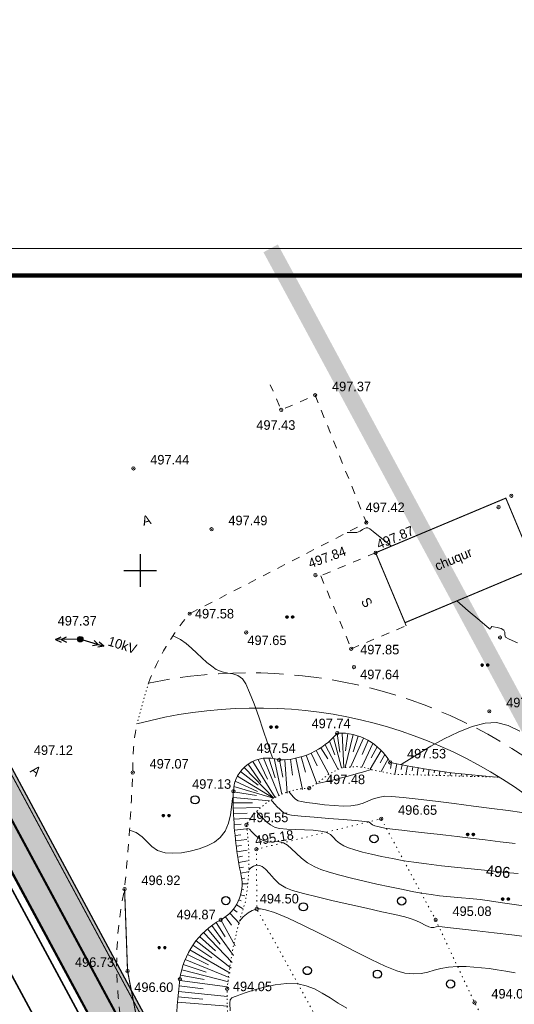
# Model space of a CAD drawing. Extents: x -516234 to 73329, y -4499813 to 47259.
# Tile 22 of 256: x 29455 to 29501, y 36997 to 37088. Entities that reach past the tile are written whole.
import ezdxf

# ---------------------------------------------------------------- set-up
doc = ezdxf.new("R2010")
doc.units = 0
doc.header["$LTSCALE"] = 0.5
doc.header["$MEASUREMENT"] = 0
doc.header["$PDMODE"] = 32
doc.header["$PDSIZE"] = 0.3
for name, pattern in [('DASHED', [0.75, 0.5, -0.25]), ('Д_ТРОТ_ТРУБА', [3, 1.5, -1.5]), ('ДОРОГИ_ГРУНТ', [7, 5, -2]), ('Контура низ откосов  Штриховая 0.1-0.5 - - - - - - -', [0.6, 0.1, -0.5]), ('РА_КОНТУРЫ', [1.5, 0, -1.5])]:
    doc.linetypes.add(name, pattern=pattern)
for name, color, linetype in [('(001) Сетка', 92, 'Continuous'), ('(002) Рамка', 7, 'Continuous'), ('(004) Точки рельефа', 7, 'Continuous'), ('(007) Здания', 7, 'Continuous'), ('(022) Возд. Линии', 7, 'Continuous'), ('(025) Дорога', 7, 'Continuous'), ('(028) Гидротехн.', 7, 'Continuous'), ('(031) Горизонтали', 42, 'Continuous'), ('(035) Откосы', 7, 'Continuous'), ('(036) Растительность', 7, 'Continuous'), ('(037) Контуры', 7, 'Continuous'), ('(038) Деревья', 7, 'Continuous'), ('(039) Земля', 7, 'Continuous'), ('108', 7, 'Continuous'), ('7_газон', 7, 'Continuous'), ('STOYANKA', 7, 'Continuous'), ('орто', 7, 'Continuous')]:
    doc.layers.add(name, color=color, linetype=linetype)
doc.layers.add('(032) Горизонтали утолщенные', color=32, linetype='Continuous', lineweight=30)
doc.layers.add('.', color=7, linetype='Continuous', lineweight=15)
doc.styles.add('BM-431', font='bm431.ttf')
doc.styles.add('D-431', font='d431.ttf')
doc.styles.add('P-131', font='p131.ttf')
doc.styles.get("Standard").update_dxf_attribs({"font": 'times.ttf'})
doc.linetypes.add('ОТКОСЫ_УКРЕП', pattern='A,0.5,["|",Standard,S=1.2,R=0,X=0,Y=-1.2],0.8,[".",Standard,S=1,R=0.1,X=0.1,Y=-1.2],0.1,["|",Standard,S=0.5,R=0,X=0,Y=-0.5],0', length=1.4)

# ---------------------------------------------------------------- blocks, each defined once
blk = doc.blocks.new('9633')
at = {"layer": '(031) Горизонтали', "color": 42, "linetype": 'Continuous', "lineweight": 0}
for points in [[(28508.945, 37005.099), (28509.286, 37005.494), (28509.735, 37005.86), (28510.111, 37006.07), (28510.381, 37006.174), (28510.523, 37006.214), (28510.622, 37006.231), (28510.867, 37006.228), (28511.341, 37006.138), (28512.149, 37005.879), (28513.391, 37005.369), (28514.821, 37004.704), (28516.37, 37003.939), (28517.964, 37003.129), (28519.531, 37002.329), (28521.001, 37001.593), (28522.301, 37000.977), (28523.359, 37000.535), (28524.103, 37000.322), (28524.908, 37000.263), (28525.588, 37000.314), (28526.196, 37000.437), (28526.782, 37000.598), (28527.4, 37000.76), (28528.1, 37000.886), (28528.936, 37000.94), (28529.708, 37000.93), (28530.432, 37000.893), (28531.132, 37000.831), (28531.836, 37000.746), (28532.568, 37000.64), (28533.355, 37000.516), (28534.223, 37000.376)], [(28522.871, 37039.464), (28521.845, 37040.3), (28521.199, 37040.808), (28520.878, 37041.043), (28520.755, 37041.12), (28520.722, 37041.132), (28520.662, 37041.138), (28520.552, 37041.133), (28520.407, 37041.088), (28520.233, 37040.984), (28520.001, 37040.831), (28519.701, 37040.72), (28519.297, 37040.706), (28518.805, 37040.708)], [(28509.791, 37009.789), (28509.979, 37009.978), (28510.232, 37010.136), (28510.413, 37010.197), (28510.507, 37010.213), (28510.6, 37010.218), (28510.778, 37010.198), (28511.024, 37010.099), (28511.33, 37009.864), (28511.707, 37009.456), (28512.114, 37008.985), (28512.593, 37008.523), (28513.185, 37008.141), (28513.803, 37007.916), (28514.795, 37007.634), (28516.066, 37007.313), (28517.517, 37006.969), (28519.052, 37006.618), (28520.574, 37006.278), (28521.985, 37005.965), (28523.19, 37005.695), (28524.089, 37005.485), (28524.588, 37005.351), (28525.1, 37005.154), (28525.566, 37004.939), (28525.969, 37004.739), (28526.293, 37004.586), (28526.522, 37004.511), (28526.764, 37004.514), (28526.962, 37004.566), (28527.212, 37004.599), (28527.537, 37004.569), (28528.291, 37004.486), (28529.389, 37004.359), (28530.745, 37004.201), (28532.277, 37004.02), (28533.9, 37003.829), (28535.529, 37003.638)], [(28534.44, 37030.588), (28533.661, 37030.951), (28533.335, 37031.128), (28533.255, 37031.344), (28533.255, 37031.57), (28533.171, 37031.775), (28532.932, 37031.905), (28532.576, 37032.01), (28532.24, 37032.075), (28532.063, 37032.087), (28531.99, 37031.969), (28531.924, 37031.863), (28531.659, 37032.075), (28530.96, 37032.662), (28529.92, 37033.541), (28528.86, 37034.439)], [(28502.837, 37031.248), (28502.919, 37031.221), (28503.527, 37030.908), (28504.045, 37030.534), (28504.547, 37030.112), (28505.032, 37029.668), (28505.501, 37029.227), (28505.954, 37028.813), (28506.391, 37028.452), (28506.814, 37028.168), (28507.365, 37027.935), (28507.867, 37027.834), (28508.333, 37027.763), (28508.778, 37027.622), (28509.218, 37027.309), (28509.508, 37026.856), (28509.872, 37026.049), (28510.28, 37024.997), (28510.707, 37023.807), (28511.125, 37022.588), (28511.505, 37021.448), (28511.822, 37020.496), (28511.985, 37020.016)], [(28509.622, 37013.563), (28509.704, 37013.6), (28509.845, 37013.514), (28510.077, 37013.285), (28510.384, 37012.985), (28510.752, 37012.685), (28511.164, 37012.455), (28511.647, 37012.348), (28512.064, 37012.37), (28512.482, 37012.392), (28512.966, 37012.287), (28513.329, 37012.071), (28513.714, 37011.737), (28514.139, 37011.326), (28514.622, 37010.882), (28515.183, 37010.446), (28515.84, 37010.063), (28516.394, 37009.841), (28517.173, 37009.592), (28518.126, 37009.325), (28519.205, 37009.048), (28520.362, 37008.771), (28521.547, 37008.501), (28522.712, 37008.248), (28523.808, 37008.021), (28524.786, 37007.827), (28525.597, 37007.676), (28526.517, 37007.525), (28527.286, 37007.422), (28527.964, 37007.35), (28528.613, 37007.296), (28529.295, 37007.241), (28530.07, 37007.172), (28531, 37007.073), (28531.87, 37006.96), (28532.854, 37006.817), (28533.909, 37006.657), (28534.992, 37006.493)], [(28523.708, 37019.452), (28523.853, 37019.527), (28524.492, 37019.919), (28525.395, 37020.474), (28526.494, 37021.123), (28527.719, 37021.794), (28529.002, 37022.417), (28530.273, 37022.922), (28531.463, 37023.239), (28532.504, 37023.296), (28533.573, 37023.032), (28534.632, 37022.512)], [(28516.025, 37017.712), (28516.377, 37017.769), (28516.944, 37017.896), (28517.586, 37018.054), (28518.289, 37018.226), (28518.897, 37018.384), (28519.636, 37018.592), (28520.432, 37018.824), (28520.998, 37018.991)], [(28498.859, 37013.429), (28499.479, 37013.206), (28500.009, 37012.825), (28500.457, 37012.381), (28500.904, 37011.944), (28501.429, 37011.583), (28502.113, 37011.37), (28502.835, 37011.32), (28503.621, 37011.365), (28504.434, 37011.497), (28505.234, 37011.709), (28505.983, 37011.994), (28506.641, 37012.344), (28507.172, 37012.751), (28507.618, 37013.354), (28507.922, 37014.085), (28508.114, 37014.845), (28508.223, 37015.537), (28508.28, 37016.062), (28508.314, 37016.322), (28508.358, 37016.486), (28508.368, 37016.522)], [(28513.471, 37016.977), (28513.706, 37016.681), (28513.901, 37016.449), (28514.045, 37016.315), (28514.16, 37016.208), (28514.323, 37016.118), (28514.583, 37016.059), (28515.126, 37015.969), (28515.866, 37015.865), (28516.722, 37015.765), (28517.609, 37015.687), (28518.444, 37015.649), (28519.144, 37015.668), (28519.766, 37015.768), (28520.266, 37015.924), (28520.704, 37016.107), (28521.143, 37016.289), (28521.642, 37016.442), (28522.264, 37016.536), (28522.891, 37016.522), (28523.939, 37016.432), (28525.31, 37016.281), (28526.905, 37016.087), (28528.628, 37015.867), (28530.38, 37015.639), (28532.063, 37015.418), (28533.58, 37015.222), (28534.831, 37015.068)], [(28511.832, 37016.222), (28511.945, 37016.097), (28512.18, 37015.807), (28512.406, 37015.575), (28512.64, 37015.363), (28512.817, 37015.185), (28513.005, 37015.032), (28513.27, 37014.897), (28513.71, 37014.82), (28514.6, 37014.725), (28515.787, 37014.618), (28517.117, 37014.509), (28518.434, 37014.405), (28519.586, 37014.312), (28520.418, 37014.24), (28520.777, 37014.196), (28520.915, 37014.109), (28521.012, 37014.006), (28521.149, 37013.909), (28521.344, 37013.837), (28521.636, 37013.759), (28522, 37013.678), (28522.411, 37013.6), (28522.739, 37013.551), (28523.221, 37013.492), (28523.831, 37013.424), (28524.547, 37013.348), (28525.341, 37013.265), (28526.191, 37013.174), (28527.071, 37013.079), (28527.847, 37012.988), (28528.885, 37012.859), (28530.113, 37012.705), (28531.46, 37012.537), (28532.852, 37012.366), (28534.219, 37012.205)]]:
    blk.add_lwpolyline(points, dxfattribs=at)
at = {"layer": '(004) Точки рельефа', "lineweight": 0, "style": 'D-431'}
for s, p in [('497.37', (28517.423, 37053.656)), ('497.43', (28510.486, 37050.124)), ('497.44', (28500.761, 37046.945)), ('497.42', (28520.505, 37042.58)), ('497.49', (28507.923, 37041.376)), ('497.58', (28504.859, 37032.836)), ('497.37', (28492.274, 37032.187)), ('497.65', (28509.668, 37030.397)), ('497.85', (28520.009, 37029.544)), ('497.64', (28520.003, 37027.269)), ('497.57', (28533.391, 37024.689)), ('497.74', (28515.55, 37022.775)), ('497.12', (28490.091, 37020.324)), ('497.54', (28510.512, 37020.518)), ('497.53', (28524.302, 37020.008)), ('497.07', (28500.701, 37019.081)), ('497.13', (28504.601, 37017.225)), ('497.48', (28516.876, 37017.651)), ('496.65', (28523.481, 37014.844)), ('495.55', (28509.841, 37014.167)), ('496.92', (28499.951, 37008.403)), ('494.50', (28510.801, 37006.72)), ('495.08', (28528.468, 37005.571)), ('494.87', (28503.177, 37005.263)), ('496.73', (28493.862, 37000.907)), ('496.60', (28499.297, 36998.605)), ('494.05', (28508.34, 36998.68)), ('494.05', (28532.033, 36998.007))]:
    blk.add_text(s, height=0.875, dxfattribs=at).set_placement(p)
for s, rotation, p in [('497.87', 22.75753, (28521.724, 37039.165)), ('497.84', 19.99416, (28515.437, 37037.423)), ('495.18', 9.03349, (28510.427, 37012.044))]:
    blk.add_text(s, height=0.875, rotation=rotation, dxfattribs=at).set_placement(p)
blk = doc.blocks.new('d')
at = {"layer": '(038) Деревья'}
blk.add_ellipse((0, 0), major_axis=(0.265, 0.265), ratio=1, start_param=5.497787, end_param=11.780972, dxfattribs=at)
blk = doc.blocks.new('108')
at = {"layer": '108'}
blk.add_hatch(color=255, dxfattribs=at).paths.add_polyline_path([(0.24, 0, 1), (-0.24, 0, 1)])
for radius in [0.25, 0.24]:
    blk.add_circle((0, 0), radius, dxfattribs=at)
blk = doc.blocks.new('Setka')
at = {"layer": '(001) Сетка'}
for p, q in [((0, 1.5), (0, -1.5)), ((-1.5, 0), (1.5, 0))]:
    blk.add_line(p, q, dxfattribs=at)
blk = doc.blocks.new('strela1')
at = {"layer": '(022) Возд. Линии'}
for p, q in [((-2, 0), (-1.5, 0.25)), ((0, 0), (-2, 0)), ((-2, 0), (-1.5, -0.25)), ((-1.5, 0), (-1, 0.25)), ((-1.5, 0), (-1, -0.25))]:
    blk.add_line(p, q, dxfattribs=at)
blk = doc.blocks.new('strela2')
at = {"layer": '(022) Возд. Линии'}
for p, q in [((0, 0), (2, 0)), ((1.5, 0), (1, 0.25)), ((1.5, 0), (1, -0.25)), ((2, 0), (1.5, 0.25)), ((2, 0), (1.5, -0.25))]:
    blk.add_line(p, q, dxfattribs=at)
blk = doc.blocks.new('*X71')
at = {"color": 0}
for p, q in [((1.8, 2.04), (2.2, 2.04)), ((1.8, 2.03), (2.2, 2.03)), ((1.8, 2.02), (2.2, 2.02)), ((1.8, 2.01), (2.2, 2.01)), ((1.8, 2), (2.2, 2)), ((1.8, 1.99), (2.2, 1.99)), ((1.8, 1.98), (2.2, 1.98)), ((1.8, 1.97), (2.2, 1.97)), ((1.8, 1.96), (2.2, 1.96)), ((1.81, 2.07), (2.19, 2.07)), ((1.81, 2.06), (2.19, 2.06)), ((1.81, 2.05), (2.19, 2.05)), ((1.81, 1.95), (2.19, 1.95)), ((1.81, 1.94), (2.19, 1.94)), ((1.81, 1.93), (2.19, 1.93)), ((1.82, 2.09), (2.18, 2.09)), ((1.82, 2.08), (2.18, 2.08)), ((1.82, 1.92), (2.18, 1.92)), ((1.82, 1.91), (2.18, 1.91)), ((1.83, 2.11), (2.17, 2.11)), ((1.83, 2.1), (2.17, 2.1)), ((1.83, 1.9), (2.17, 1.9)), ((1.83, 1.89), (2.17, 1.89)), ((1.84, 2.12), (2.16, 2.12)), ((1.84, 1.88), (2.16, 1.88)), ((1.85, 2.13), (2.15, 2.13)), ((1.85, 1.87), (2.15, 1.87)), ((1.86, 2.14), (2.14, 2.14)), ((1.86, 1.86), (2.14, 1.86)), ((1.87, 2.15), (2.13, 2.15)), ((1.87, 1.85), (2.13, 1.85)), ((1.88, 2.16), (2.12, 2.16)), ((1.88, 1.84), (2.12, 1.84)), ((1.9, 2.17), (2.11, 2.17)), ((1.9, 1.83), (2.11, 1.83)), ((1.91, 2.18), (2.09, 2.18)), ((1.91, 1.82), (2.09, 1.82)), ((1.94, 2.19), (2.06, 2.19)), ((1.94, 1.81), (2.06, 1.81))]:
    blk.add_line(p, q, dxfattribs=at)
blk = doc.blocks.new('I04100')
blk.add_circle((0, 0), 0.2)
blk.add_blockref('*X71', (-2, -2))

msp = doc.modelspace()

# ---------------------------------------------------------------- hatches: boundary and pattern name
at = {"layer": '7_газон', "lineweight": 0, "true_color": 0x5c5c5c, "transparency": 33554687}
h = msp.add_hatch(color=251, dxfattribs=at)
h.dxf.hatch_style = 1
edge = h.paths.add_edge_path(flags=16)
edge.add_line((29676.967, 36922.961), (29652.773, 36909.928))
edge.add_arc((29654.196, 36907.287), 3, 118.30986, 208.30986)
edge.add_line((29651.554, 36905.864), (29669.688, 36872.2))
edge.add_arc((29672.33, 36873.623), 3, 208.30986, 298.27805)
edge.add_line((29673.751, 36870.981), (29697.069, 36883.525))
edge.add_arc((29695.174, 36887.047), 4, 298.27805, 388.30633)
edge.add_line((29698.696, 36888.944), (29681.031, 36921.742))
edge.add_arc((29678.39, 36920.32), 3, 28.30633, 118.30986)
edge = h.paths.add_edge_path(flags=16)
edge.add_arc((29582.986, 36967.9), 30, 100.3549, 118.30986)
edge.add_line((29568.758, 36994.312), (29528.131, 36972.427))
edge.add_arc((29529.554, 36969.786), 3, 118.30986, 225.97605)
edge.add_arc((29494.806, 36933.834), 47, 28.30986, 45.97605, ccw=False)
edge.add_line((29536.185, 36956.123), (29686.137, 36677.746))
edge.add_arc((29688.778, 36679.168), 3, 208.30986, 354.86171)
edge.add_line((29691.766, 36678.9), (29699.507, 36764.985))
edge.add_arc((29669.628, 36767.671), 30, 354.86171, 388.30986)
edge.add_line((29696.04, 36781.899), (29580.774, 36995.883))
edge.add_arc((29578.132, 36994.46), 3, 28.30986, 100.3549)
edge = h.paths.add_edge_path()
edge.add_line((29429.452, 37065.402), (29443.215, 37039.99))
edge.add_line((29443.215, 37039.99), (29467.007, 36995.822))
edge.add_arc((29480.213, 37002.936), 15, 208.30986, 253.30986)
edge.add_line((29475.905, 36988.568), (29508.304, 36978.854))
edge.add_arc((29494.806, 36933.834), 47, 63.28494, 73.30986, ccw=False)
edge.add_arc((29520.431, 36984.749), 10, 243.28494, 298.30986)
edge.add_line((29525.173, 36975.945), (29566.624, 36998.273))
edge.add_arc((29582.986, 36967.9), 34.5, 90.70227, 118.30986, ccw=False)
edge.add_line((29582.563, 37002.397), (29601.162, 37002.625))
edge.add_arc((29600.795, 37032.623), 30, 270.70227, 298.33641)
edge.add_line((29615.034, 37006.218), (29627.395, 37012.883))
edge.add_arc((29631.43, 37005.402), 8.5, 28.30633, 118.33641, ccw=False)
edge.add_line((29638.913, 37009.433), (29702.658, 36891.078))
edge.add_arc((29695.174, 36887.047), 8.5, -61.72195, 28.30633, ccw=False)
edge.add_line((29699.201, 36879.562), (29664.33, 36860.803))
edge.add_arc((29666.699, 36856.4), 5, 118.27805, 208.30986)
edge.add_line((29662.297, 36854.029), (29700.001, 36784.033))
edge.add_arc((29669.628, 36767.671), 34.5, -5.13829, 28.30986, ccw=False)
edge.add_line((29703.989, 36764.582), (29695.148, 36666.257))
edge.add_arc((29710.087, 36664.913), 15, 174.86171, 208.30986)
edge.add_line((29696.881, 36657.8), (29738.108, 36581.265))
edge.add_arc((29696.73, 36558.976), 47, -16.69014, 28.30986, ccw=False)
edge.add_line((29741.75, 36545.478), (29732.035, 36513.078))
edge.add_arc((29746.403, 36508.77), 15, 163.30986, 208.30986)
edge.add_line((29733.198, 36501.657), (29762.257, 36447.71))
edge.add_line((29762.257, 36447.71), (29788.318, 36389.84))
edge.add_line((29788.318, 36389.84), (29723.729, 36509.746))
edge.add_line((29723.729, 36509.746), (29735.044, 36547.488))
edge.add_arc((29696.73, 36558.976), 40, 343.30986, 388.30986)
edge.add_line((29731.945, 36577.945), (29530.022, 36952.803))
edge.add_arc((29494.806, 36933.834), 40, 28.30986, 73.30986)
edge.add_line((29506.294, 36972.148), (29468.537, 36983.469))
edge.add_line((29468.537, 36983.469), (29424.235, 37065.402))
edge = h.paths.add_edge_path(flags=16)
edge.add_line((29653.969, 36965.661), (29629.772, 36952.627))
edge.add_arc((29631.195, 36949.986), 3, 118.30986, 208.30986)
edge.add_line((29628.554, 36948.564), (29646.575, 36915.109))
edge.add_arc((29649.216, 36916.531), 3, 208.30986, 298.30986)
edge.add_line((29650.639, 36913.89), (29674.834, 36926.923))
edge.add_arc((29673.411, 36929.564), 3, 298.30986, 388.30633)
edge.add_line((29676.052, 36930.987), (29658.033, 36964.443))
edge.add_arc((29655.392, 36963.02), 3, 28.30633, 118.30986)
edge = h.paths.add_edge_path(flags=16)
edge.add_line((29653.054, 36973.687), (29634.951, 37007.299))
edge.add_arc((29631.43, 37005.402), 4, 28.30633, 118.33641)
edge.add_line((29629.531, 37008.923), (29617.17, 37002.257))
edge.add_arc((29600.795, 37032.623), 34.5, 278.95979, 298.33641, ccw=False)
edge.add_arc((29606.635, 36995.58), 3, 98.95979, 208.30986)
edge.add_line((29603.994, 36994.158), (29623.574, 36957.808))
edge.add_arc((29626.215, 36959.23), 3, 208.30986, 298.30986)
edge.add_line((29627.638, 36956.589), (29651.836, 36969.624))
edge.add_arc((29650.413, 36972.265), 3, 298.30986, 388.30633)

# ---------------------------------------------------------------- linework, layer by layer
at = {"layer": '(002) Рамка', "lineweight": 0}
msp.add_lwpolyline([(29430.119, 37066.75), (29850.619, 37066.75), (29850.619, 36769.75), (29430.119, 36769.75)], close=True, dxfattribs=at)
at = {"layer": '(004) Точки рельефа', "color": 0, "linetype": 'ByBlock', "lineweight": 0}
for p in [(29482.274, 37053.293), (29479.161, 37051.944), (29465.613, 37046.582), (29500.258, 37044.076), (29499.087, 37043.044), (29486.967, 37041.618), (29472.774, 37041.013), (29487.819, 37038.857), (29482.3, 37036.804), (29470.77, 37033.274), (29475.958, 37031.561), (29460.733, 37030.934), (29499.219, 37031.09), (29485.586, 37030.053), (29485.832, 37028.377), (29498.242, 37024.326), (29484.3, 37022.328), (29478.967, 37019.875), (29489.153, 37019.645), (29465.552, 37018.718), (29481.728, 37017.288), (29474.776, 37016.997), (29488.332, 37014.48), (29475.968, 37013.916), (29476.894, 37011.684), (29464.802, 37008.043), (29476.923, 37006.216), (29473.612, 37005.209), (29493.319, 37005.208), (29465.074, 37000.528), (29469.872, 36999.778), (29474.213, 36998.907), (29496.884, 36997.644)]:
    msp.add_point(p, dxfattribs=at)
at = {"layer": '(007) Здания', "lineweight": 0, "const_width": 0.1, "flags": 128}
msp.add_lwpolyline([(29619.612, 36709.523), (29609.57, 36727.628), (29600.045, 36745.154), (29590.066, 36763.696), (29580.315, 36781.912), (29570.945, 36799.138), (29561.92, 36816.046), (29552.067, 36834.341), (29543.454, 36851.01), (29533.963, 36868.256), (29525.067, 36884.501), (29515.986, 36901.397), (29506.234, 36919.351), (29497.033, 36936.468), (29487.767, 36953.848), (29478.791, 36970.513), (29468.874, 36988.799), (29466.229, 36994.598), (29465.074, 37000.528), (29464.802, 37008.043)], dxfattribs=at)
at = {"layer": '(025) Дорога', "linetype": 'ДОРОГИ_ГРУНТ', "lineweight": 0, "flags": 128}
msp.add_lwpolyline([(29713.208, 37087.705), (29713.208, 37087.705), (29713.208, 37087.705), (29713.208, 37087.705), (29712.487, 37078.628), (29696.605, 37069.214), (29668.17, 37060.429), (29644.56, 37057.843), (29629.07, 37057.322, 0.095873), (29611.545, 37053.783, 0.119973), (29598.485, 37045.19, -0.076063), (29584.693, 37038.221, -0.047402), (29575.37, 37035.422, 0.04606), (29554.163, 37030.868, 0.012729), (29545.976, 37028.622, 0.148129), (29538.472, 37023.303, -0.138547), (29531.645, 37019.582, -0.044242), (29519.903, 37017.045, -0.027261), (29513.794, 37015.503, -0.304159), (29505.56, 37017.08, 0.230549), (29466.986, 37026.912)], format="xyb", dxfattribs=at)
at = {"layer": '(025) Дорога', "linetype": 'Д_ТРОТ_ТРУБА', "lineweight": 0, "flags": 128}
msp.add_lwpolyline([(29466.986, 37026.912, -0.085737), (29470.77, 37033.274), (29486.967, 37041.618), (29482.274, 37053.293), (29479.161, 37051.944), (29478.162, 37054.249)], format="xyb", dxfattribs=at)
at = {"layer": '(025) Дорога', "linetype": 'Д_ТРОТ_ТРУБА', "lineweight": 0}
msp.add_lwpolyline([(29487.819, 37038.857), (29482.78, 37036.743), (29485.586, 37030.053), (29490.626, 37032.167)], close=True, dxfattribs=at)
at = {"layer": '(025) Дорога', "lineweight": 0, "flags": 128}
msp.add_lwpolyline([(29712.342, 37028.15), (29706.814, 37031.518), (29702.029, 37033.137), (29702.029, 37033.137, 0.243877), (29698.732, 37033.137), (29689.826, 37030.353), (29666.532, 37023.885), (29652.414, 37019.856), (29637.155, 37014.397, -0.058097), (29625.752, 37011.757, -0.135293), (29613.266, 37013.74, -0.031472), (29605.342, 37017.961, 0.031373), (29596.299, 37024.745, 0.095969), (29587.317, 37027.822), (29576.578, 37029.89, 0.132938), (29555.144, 37028.299, -0.02), (29548.391, 37026.222, 0.146317), (29540.166, 37021.191, -0.135572), (29533.213, 37016.733, -0.060987), (29522.046, 37014.716, 0.082917), (29512.943, 37012.658, -0.294467), (29504.698, 37014.2, 0.25097), (29465.927, 37023.168, 7.105778)], format="xyb", dxfattribs=at)
at = {"layer": '(025) Дорога', "linetype": 'Контура низ откосов  Штриховая 0.1-0.5 - - - - - - -', "lineweight": 0, "flags": 128}
msp.add_lwpolyline([(29466.986, 37026.912), (29465.927, 37023.168)], dxfattribs=at)
at = {"layer": '(028) Гидротехн.', "color": 0, "linetype": 'ОТКОСЫ_УКРЕП', "lineweight": 0, "const_width": 0.1}
msp.add_lwpolyline([(29487.819, 37038.857), (29499.752, 37043.863), (29502.441, 37037.453), (29490.508, 37032.448)], close=True, dxfattribs=at)
at = {"layer": '(032) Горизонтали утолщенные', "color": 32, "linetype": 'Continuous', "lineweight": 0}
msp.add_lwpolyline([(29485.192, 36997.121), (29484.394, 36997.584), (29483.643, 36998.056), (29482.918, 36998.502), (29482.199, 36998.889), (29481.464, 36999.18), (29480.693, 36999.343), (29479.65, 36999.37), (29478.602, 36999.26), (29477.601, 36999.059), (29476.701, 36998.812), (29475.955, 36998.565), (29475.415, 36998.364), (29475.134, 36998.255), (29474.852, 36998.168), (29474.63, 36998.077), (29474.47, 36997.901), (29474.451, 36997.587), (29474.478, 36996.874)], dxfattribs=at)
at = {"layer": '(035) Откосы', "lineweight": 0}
for p, q in [((29483.941, 37021.93), (29484.701, 37019.138)), ((29484.276, 37022.3), (29484.546, 37020.584)), ((29484.763, 37022.328), (29484.913, 37019.156)), ((29485.751, 37022.191), (29485.038, 37019.167)), ((29485.26, 37022.282), (29485.043, 37020.716)), ((29486.697, 37021.872), (29485.509, 37019.208)), ((29486.231, 37022.053), (29485.747, 37020.62)), ((29482.785, 37020.98), (29483.439, 37019.977)), ((29483.193, 37021.268), (29484.38, 37019.008)), ((29483.579, 37021.585), (29484.062, 37020.345)), ((29487.566, 37021.382), (29486.537, 37019.199)), ((29487.143, 37021.647), (29486.569, 37020.38)), ((29487.962, 37021.078), (29487.414, 37020.06)), ((29477.036, 37019.916), (29477.909, 37018.117)), ((29477.525, 37020.02), (29478.943, 37016.616)), ((29478.023, 37020.046), (29478.606, 37018.227)), ((29478.519, 37019.993), (29479.219, 37016.74)), ((29480, 37019.939), (29480.204, 37018.467)), ((29480.492, 37020.025), (29481.108, 37017.15)), ((29480.976, 37020.148), (29481.387, 37018.743)), ((29481.45, 37020.306), (29482.399, 37017.766)), ((29481.911, 37020.498), (29482.444, 37019.338)), ((29482.357, 37020.723), (29483.54, 37018.58)), ((29488.328, 37020.738), (29487.31, 37019.014)), ((29488.661, 37020.365), (29488.229, 37019.62)), ((29488.957, 37019.963), (29488.326, 37018.797)), ((29475.752, 37019.171), (29478.487, 37016.377)), ((29476.139, 37019.486), (29477.306, 37017.797)), ((29476.571, 37019.736), (29478.599, 37016.44)), ((29479.003, 37019.874), (29479.31, 37018.294)), ((29479.503, 37019.888), (29479.7, 37016.837)), ((29489.276, 37019.619), (29489.167, 37019.097)), ((29489.766, 37019.519), (29489.573, 37018.561)), ((29490.256, 37019.422), (29490.171, 37018.984)), ((29490.747, 37019.329), (29490.598, 37018.532)), ((29491.238, 37019.239), (29491.174, 37018.878)), ((29491.73, 37019.153), (29491.619, 37018.503)), ((29492.223, 37019.07), (29492.176, 37018.78)), ((29492.716, 37018.991), (29492.636, 37018.475)), ((29475.149, 37018.379), (29478.439, 37016.358)), ((29475.419, 37018.798), (29477.059, 37017.551)), ((29493.21, 37018.916), (29493.177, 37018.688)), ((29493.705, 37018.844), (29493.649, 37018.447)), ((29494.2, 37018.776), (29494.177, 37018.604)), ((29494.695, 37018.711), (29494.658, 37018.419)), ((29495.191, 37018.65), (29495.177, 37018.527)), ((29495.688, 37018.593), (29495.665, 37018.39)), ((29496.184, 37018.539), (29496.176, 37018.458)), ((29496.681, 37018.489), (29496.669, 37018.362)), ((29497.179, 37018.443), (29497.175, 37018.395)), ((29497.677, 37018.4), (29497.671, 37018.334)), ((29474.823, 37017.439), (29478.444, 37016.353)), ((29474.949, 37017.922), (29476.993, 37016.981)), ((29474.762, 37016.442), (29478.074, 37016.122)), ((29474.774, 37016.942), (29476.902, 37016.619)), ((29474.76, 37015.943), (29476.536, 37015.954)), ((29474.768, 37015.443), (29477.179, 37015.507)), ((29474.786, 37014.944), (29476.026, 37014.998)), ((29474.811, 37014.445), (29476.387, 37014.536)), ((29474.844, 37013.946), (29475.475, 37013.992)), ((29474.883, 37013.448), (29475.979, 37013.542)), ((29474.929, 37012.951), (29475.461, 37013.004)), ((29474.982, 37012.454), (29476.008, 37012.571)), ((29475.042, 37011.958), (29475.533, 37012.021)), ((29475.109, 37011.463), (29476.038, 37011.595)), ((29475.183, 37010.969), (29475.618, 37011.037)), ((29475.264, 37010.476), (29476.067, 37010.613)), ((29475.351, 37009.984), (29475.717, 37010.051)), ((29475.446, 37009.493), (29476.097, 37009.623)), ((29475.538, 37009.002), (29475.825, 37009.041)), ((29475.571, 37008.504), (29476.064, 37008.504)), ((29475.44, 37007.516), (29475.84, 37007.407)), ((29475.538, 37008.006), (29475.745, 37007.978)), ((29475.052, 37006.598), (29475.607, 37006.271)), ((29475.276, 37007.044), (29475.502, 37006.949)), ((29474.056, 37005.492), (29474.611, 37004.742)), ((29474.436, 37005.815), (29475.334, 37004.891)), ((29474.77, 37006.186), (29475.123, 37005.909)), ((29472.791, 37004.69), (29474.785, 37001.959)), ((29473.204, 37004.971), (29474.031, 37003.658)), ((29473.635, 37005.222), (29474.95, 37002.839)), ((29471.679, 37003.688), (29473.146, 37002.365)), ((29472.027, 37004.047), (29474.664, 37001.317)), ((29472.398, 37004.382), (29473.559, 37003.001)), ((29471.063, 37002.902), (29472.792, 37001.728)), ((29471.358, 37003.306), (29474.566, 37000.79)), ((29470.56, 37002.04), (29472.501, 37001.081)), ((29470.797, 37002.48), (29474.48, 37000.333)), ((29470.181, 37001.116), (29472.273, 37000.419)), ((29470.355, 37001.585), (29474.403, 36999.92)), ((29469.931, 37000.15), (29472.112, 36999.744)), ((29470.039, 37000.637), (29474.33, 36999.529)), ((29469.794, 36999.16), (29472.009, 36998.901)), ((29469.856, 36999.656), (29474.246, 36999.086)), ((29469.739, 36998.663), (29474.242, 36998.194)), ((29469.649, 36997.668), (29474.279, 36997.304)), ((29469.691, 36998.166), (29471.976, 36997.957))]:
    msp.add_line(p, q, dxfattribs=at)
at = {"layer": '(035) Откосы', "linetype": 'Контура низ откосов  Штриховая 0.1-0.5 - - - - - - -', "lineweight": 0, "flags": 128}
msp.add_lwpolyline([(29481.728, 37017.288), (29482.42, 37017.712), (29483.54, 37018.58), (29484.623, 37019.131), (29485.038, 37019.167), (29486.09, 37019.259), (29486.771, 37019.168), (29487.466, 37018.97), (29489.57, 37018.546), (29490.598, 37018.532), (29491.59, 37018.5), (29492.636, 37018.475), (29493.649, 37018.447), (29499.172, 37018.292)], dxfattribs=at)
at = {"lineweight": 0, "const_width": 0.4}
msp.add_lwpolyline([(29440.119, 37064.25), (29848.119, 37064.25), (29848.119, 36772.25), (29440.119, 36772.25)], close=True, dxfattribs=at)
at = {"layer": 'STOYANKA', "color": 7, "linetype": 'DASHED', "ltscale": 0.15, "true_color": 0xffffff, "transparency": 33554687, "const_width": 0.15}
msp.add_lwpolyline([(29470.418, 36978.42), (29438.327, 37037.995), (29423.482, 37065.402)], dxfattribs=at)
msp.add_lwpolyline([(29470.418, 36978.42), (29438.327, 37037.995), (29423.482, 37065.402)], dxfattribs=at)

# ---------------------------------------------------------------- block references
at = {"layer": '(001) Сетка', "lineweight": 0}
msp.add_blockref('Setka', (29466.242, 37037.23), dxfattribs=at)
at = {"layer": '(007) Здания', "color": 18, "true_color": 0x000000}
msp.add_blockref('9633', (966.395, 0), dxfattribs=at)
at = {"layer": '(022) Возд. Линии'}
for name, p, rotation in [('strela2', (29460.483, 37030.931), 180.8479884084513), ('strela1', (29460.974, 37030.862), 163.3086882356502)]:
    msp.add_blockref(name, p, dxfattribs=dict(at, rotation=rotation))
at = {"layer": '(022) Возд. Линии', "linetype": 'Continuous', "lineweight": 0, "xscale": 0.9975510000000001, "yscale": 0.9975510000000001, "zscale": 0.9975510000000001, "rotation": 281.9507290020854}
msp.add_blockref('108', (29460.733, 37030.934), dxfattribs=at)
at = {"layer": '(036) Растительность', "linetype": 'Continuous', "xscale": 0.5, "yscale": 0.5, "zscale": 0.5}
for p in [(29479.689, 37032.977), (29480.204, 37032.978), (29497.582, 37028.573), (29498.097, 37028.574), (29478.223, 37022.892), (29478.738, 37022.893), (29468.354, 37014.784), (29468.869, 37014.784), (29496.26, 37013.05), (29496.774, 37013.051), (29499.465, 37007.13), (29499.98, 37007.131), (29467.974, 37002.685), (29468.489, 37002.686)]:
    msp.add_blockref('I04100', p, dxfattribs=at)
at = {"layer": '(038) Деревья', "linetype": 'Continuous', "lineweight": 0}
for p in [(29471.266, 37016.215), (29487.668, 37012.646), (29474.087, 37006.982), (29490.204, 37006.947), (29481.188, 37006.41), (29481.554, 37000.568), (29487.982, 37000.235), (29494.688, 36999.332)]:
    msp.add_blockref('d', p, dxfattribs=at)

# ---------------------------------------------------------------- texts
at = {"layer": '(022) Возд. Линии', "lineweight": 0, "style": 'BM-431'}
msp.add_text('10kV', height=0.875, rotation=342.42703, dxfattribs=at).set_placement((29463.195, 37030.386))
at = {"layer": '(025) Дорога', "linetype": 'Д_ТРОТ_ТРУБА', "lineweight": 0, "style": 'BM-431'}
for s, rotation, p in [('A', 15.28817, (29466.544, 37041.316)), ('S', 302.90367, (29486.432, 37034.392)), ('A', 320.19804, (29456.076, 37018.796))]:
    msp.add_text(s, height=0.875, rotation=rotation, dxfattribs=at).set_placement(p)
at = {"layer": '(039) Земля', "color": 0, "lineweight": 0, "style": 'BM-431'}
msp.add_text('chuqur', height=0.875, rotation=22.75753, dxfattribs=at).set_placement((29493.463, 37037.187))

# ---------------------------------------------------------------- next in the draw order: texts
at = {"layer": '(032) Горизонтали утолщенные', "linetype": 'Continuous', "lineweight": 0, "insert": (29499.053, 37009.635), "char_height": 1, "attachment_point": 5, "rotation": 354.29471, "style": 'P-131', "bg_fill": 3, "box_fill_scale": 1.254, "bg_fill_color": 256, "bg_fill_true_color": 13158600, "bg_fill_transparency": 0}
msp.add_mtext('496', dxfattribs=at)

# ---------------------------------------------------------------- next in the draw order: linework, layer by layer
at = {"layer": '(025) Дорога', "linetype": 'Д_ТРОТ_ТРУБА', "lineweight": 0, "flags": 128}
msp.add_lwpolyline([(29728.035, 36510.135), (29718.501, 36526.322), (29708.373, 36544.305), (29698.159, 36562.974), (29687.226, 36583.038), (29677.644, 36601.098), (29664.707, 36624.806), (29644.709, 36661.07), (29635.553, 36676.738), (29625.09, 36694.491), (29617.273, 36708.282), (29607.374, 36726.366), (29597.895, 36743.942), (29588.132, 36762.152), (29577.715, 36781.369), (29569.158, 36797.437), (29559.502, 36815.208), (29550.676, 36831.548), (29540.712, 36850.44), (29531.532, 36867.382), (29522.695, 36883.697), (29513.332, 36901.154), (29503.851, 36918.476), (29484.887, 36953.636), (29476.152, 36970.047), (29467.84, 36985.881, -0.175353), (29464.802, 37008.043, 0.014678), (29465.552, 37018.912, -0.049252), (29465.927, 37023.168, -0.049252)], format="xyb", dxfattribs=at)
at = {"layer": '(032) Горизонтали утолщенные', "color": 32, "linetype": 'Continuous', "lineweight": 0}
msp.add_lwpolyline([(29476.901, 37015.138), (29477.074, 37014.943), (29477.307, 37014.7), (29477.545, 37014.474), (29477.825, 37014.195), (29478.173, 37013.912), (29478.612, 37013.676), (29479.034, 37013.586), (29479.679, 37013.532), (29480.463, 37013.496), (29481.299, 37013.465), (29482.102, 37013.422), (29482.786, 37013.353), (29483.266, 37013.242), (29483.67, 37013.025), (29483.958, 37012.772), (29484.205, 37012.503), (29484.49, 37012.234), (29484.889, 37011.986), (29485.317, 37011.813), (29485.899, 37011.626), (29486.615, 37011.431), (29487.444, 37011.231), (29488.365, 37011.03), (29489.356, 37010.831), (29490.399, 37010.638), (29491.305, 37010.497), (29492.487, 37010.343), (29493.864, 37010.18), (29495.357, 37010.015), (29496.886, 37009.854), (29498.372, 37009.703), (29499.734, 37009.566), (29500.893, 37009.452)], dxfattribs=at)
at = {"layer": '(035) Откосы', "lineweight": 0, "flags": 128}
msp.add_lwpolyline([(29552.737, 36835.26), (29544.572, 36850.455), (29535.777, 36866.905), (29525.895, 36885.064), (29516.886, 36902.054), (29507.253, 36919.492), (29498.398, 36936.617), (29488.881, 36953.875), (29479.792, 36970.918), (29471.084, 36988.241, -0.119324), (29469.529, 36994.939, -0.030734), (29469.872, 36999.778, -0.239877), (29473.612, 37005.209, 0.330828), (29475.494, 37009.259, -0.042005), (29474.776, 37015.209, -0.018079), (29474.776, 37016.997, -0.503535), (29478.967, 37019.875, 0.226392), (29484.3, 37022.328, -0.281217), (29489.153, 37019.645, 0.036796), (29499.172, 37018.292, 0.339235)], format="xyb", dxfattribs=at)
at = {"layer": '(035) Откосы', "linetype": 'Контура низ откосов  Штриховая 0.1-0.5 - - - - - - -', "lineweight": 0, "flags": 128}
msp.add_lwpolyline([(29616.627, 36725.106), (29610.06, 36739.434), (29605.42, 36750.611), (29597.451, 36770.669), (29590.472, 36782.15), (29582.782, 36796.222), (29576.484, 36803.593), (29568.051, 36816.591), (29561.587, 36838.206), (29550.559, 36862.812, -0.349526), (29554.409, 36867.028, 0.06861), (29551.582, 36874.304, 0.186536), (29550.566, 36874.817), (29541.63, 36890.777), (29534.08, 36904.114), (29517.911, 36917.193), (29509.938, 36931.429), (29501.845, 36947.074), (29493.287, 36961.47), (29485.339, 36974.796), (29476.775, 36988.866, -0.149574), (29474.213, 36998.907, -0.059335), (29475.856, 37006.777, 0.081037), (29475.968, 37013.916, -0.255307), (29481.728, 37017.288, 0.890509)], format="xyb", dxfattribs=at)
at = {"layer": '(037) Контуры', "linetype": 'РА_КОНТУРЫ', "lineweight": 0, "ltscale": 0.5, "flags": 128}
msp.add_lwpolyline([(29755.041, 36506.79), (29749.559, 36504.719), (29743.935, 36515.178), (29735.415, 36528.706), (29728.62, 36539.941), (29722.321, 36549.692), (29715.127, 36562.793), (29702.663, 36586.194), (29697.332, 36596.283), (29689.209, 36610.853), (29682.579, 36622.276), (29676.067, 36632.902), (29668.593, 36649.313), (29662.065, 36661.644), (29656.32, 36675.129), (29650.062, 36688.281), (29644.473, 36699.553), (29637.362, 36711.284), (29632.362, 36716.079), (29624.682, 36730.75), (29618.95, 36742.255), (29612.325, 36755.378), (29603.257, 36773.266), (29595.885, 36786.865), (29588.983, 36799.618), (29584.546, 36808.363), (29577.765, 36820.173), (29566.043, 36839.89), (29558.707, 36860.46), (29549.677, 36879.089), (29542.627, 36891.381), (29534.785, 36905.111), (29523.188, 36920.175), (29514.563, 36935.548), (29507.284, 36948.432), (29499.059, 36964.42), (29491.991, 36977.56), (29485.194, 36991.139), (29476.923, 37006.216), (29476.894, 37011.684), (29488.332, 37014.48), (29493.319, 37005.208), (29496.884, 36997.644), (29504.165, 36984.152), (29510.897, 36970.488), (29519.165, 36955.223), (29526.662, 36943.022), (29535.526, 36927.367), (29544.059, 36912.326), (29550.886, 36894.272), (29556.545, 36883.528), (29567.021, 36864.479), (29576.172, 36847.55), (29587.208, 36827.124), (29593.778, 36815.269), (29599.019, 36804.982), (29604.904, 36793.258), (29612.259, 36779.956), (29620.748, 36763.683), (29628.588, 36749.229), (29635.07, 36736.713), (29647.683, 36715.788), (29652.971, 36703.429), (29658.26, 36694.352), (29665.102, 36680.293), (29673.374, 36666.129), (29677.684, 36652.752), (29684.935, 36638.507), (29690.275, 36628.51), (29696.891, 36615.906), (29704.28, 36602.273), (29710.516, 36590.893), (29717.243, 36579.148), (29723.305, 36567.201), (29729.775, 36555.045), (29735.569, 36543.46), (29742.152, 36533.433), (29749.545, 36517.826), (29755.041, 36506.79)], dxfattribs=at)
at = {"layer": '.', "color": 253, "true_color": 0xa8a8a8, "const_width": 0.2}
msp.add_lwpolyline([(29775.288, 36418.775), (29440.966, 37039.421), (29426.894, 37065.402)], dxfattribs=at)
for points in [[(29731.945, 36577.945), (29530.022, 36952.803, 0.198912), (29506.294, 36972.148), (29468.537, 36983.469), (29424.235, 37065.402)], [(29429.452, 37065.402), (29443.215, 37039.99), (29467.007, 36995.822, 0.198912), (29475.905, 36988.568), (29508.304, 36978.854, -0.04377), (29515.935, 36975.816, 0.244814), (29525.173, 36975.945), (29566.624, 36998.273, -0.121047), (29582.563, 37002.397), (29601.162, 37002.625, 0.121164), (29615.034, 37006.218), (29627.395, 37012.883, -0.414367), (29638.913, 37009.433), (29702.658, 36891.078, -0.414358), (29699.201, 36879.562), (29664.33, 36860.803, 0.414376), (29662.297, 36854.029), (29700.001, 36784.033, -0.14699), (29703.989, 36764.582), (29695.148, 36666.257, 0.14699)]]:
    msp.add_lwpolyline(points, format="xyb")
at = {"layer": 'STOYANKA', "color": 7, "linetype": 'DASHED', "ltscale": 10, "true_color": 0xffffff, "transparency": 33554687, "const_width": 0.15}
msp.add_lwpolyline([(29708.734, 36528.094), (29435.027, 37036.213), (29419.218, 37065.402)], dxfattribs=at)
at = {"layer": 'STOYANKA', "color": 7, "lineweight": 50, "true_color": 0xffffff, "const_width": 0.1}
msp.add_lwpolyline([(29429.11, 37065.402), (29442.951, 37039.848), (29466.743, 36995.68, 0.198912), (29475.819, 36988.28), (29508.218, 36978.566, -0.04377), (29515.8, 36975.548, 0.244814), (29525.315, 36975.681), (29566.767, 36998.009, -0.121047), (29582.566, 37002.097), (29601.166, 37002.325, 0.121164), (29615.177, 37005.954), (29627.538, 37012.619, -0.414367), (29638.649, 37009.29), (29702.393, 36890.936, -0.414358), (29699.059, 36879.826), (29664.188, 36861.067, 0.414376), (29662.033, 36853.886), (29699.737, 36783.89, -0.14699), (29703.69, 36764.608), (29694.849, 36666.284, 0.14699)], format="xyb", dxfattribs=at)
at = {"layer": 'орто', "color": 1, "const_width": 1.5}
msp.add_lwpolyline([(29782.922, 36501.072), (29481.219, 37061.164), (29478.194, 37066.75)], dxfattribs=at)
at = {"layer": 'орто', "const_width": 0.2}
msp.add_lwpolyline([(29424.335, 37065.402), (29438.986, 37038.352), (29788.318, 36389.84)], dxfattribs=at)

doc.saveas('drawing.dxf')
